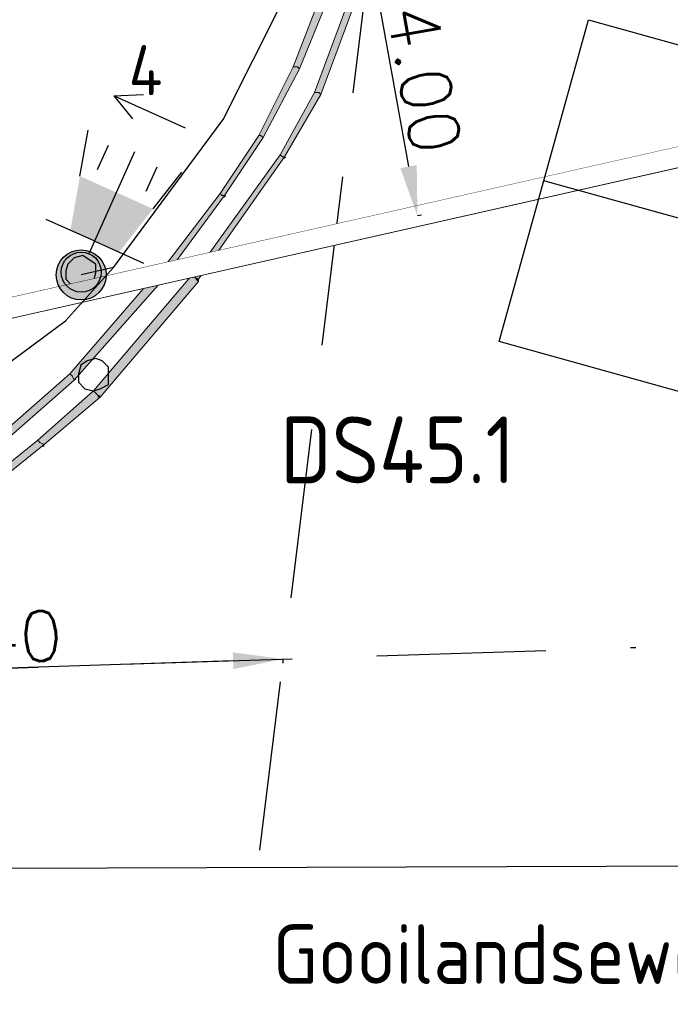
# Model space of a CAD drawing. Header units: millimetres. Extents: x -27 to 2301, y -256 to 766.
# Tile 35 of 97: x 224 to 234, y 82 to 97. Entities that reach past the tile are written whole.
import ezdxf

# ---------------------------------------------------------------- set-up
doc = ezdxf.new("R2010")
doc.units = ezdxf.units.MM
doc.set_wipeout_variables(frame=1)
doc.linetypes.add('DASHED', pattern=[19.05, 12.7, -6.35])
for name, color, linetype in [('SIV-ONDERGROND-ALG', 251, 'Continuous'), ('SIV-VRI-DETECTIE', 4, 'Continuous'), ('SIV-VRI-KABEL', 3, 'Continuous'), ('SIV-VRI-MAATVOERING', 7, 'Continuous'), ('SIV-VRI-MANTELBUIS', 1, 'Continuous'), ('SIV-VRI-WEGMEUBILAIR', 7, 'Continuous'), ('WEG-XX-TEKST25', 2, 'Continuous')]:
    doc.layers.add(name, color=color, linetype=linetype)
doc.styles.add('ISO', font='ISO.shx')
doc.styles.get("Standard").update_dxf_attribs({"font": 'txt.shx'})
doc.dimstyles.get("Standard").update_dxf_attribs({"dimtxt": 0.18, "dimasz": 0.18, "dimexe": 0.18, "dimexo": 0.0625, "dimgap": 0.09, "dimtad": 0, "dimtih": 1, "dimtoh": 1, "dimzin": 0, "dimdsep": 46, "dimtxsty": 'Standard', "dimcen": 0.09, "dimadec": 0, "dimazin": 0, "dimtfac": 1, "dimtofl": 0, "dimtmove": 0, "dimatfit": 3, "dimfxl": 1, "dimtolj": 1, "dimtzin": 0, "dimarcsym": 0})

# ---------------------------------------------------------------- blocks, each defined once
blk = doc.blocks.new('VETAG')
at = {"layer": 'SIV-VRI-DETECTIE'}
for p, q in [((0, -1.5), (0, 1.5)), ((0, 1.5), (5, 1.5)), ((2.5, -1.5), (2.5, 1.5)), ((5, 1.5), (5, -1.5)), ((5, -1.5), (0, -1.5))]:
    blk.add_line(p, q, dxfattribs=at)
blk = doc.blocks.new('MAST')
at = {"layer": 'SIV-VRI-WEGMEUBILAIR'}
blk.add_circle((0, 0), 0.3, dxfattribs=at)
blk = doc.blocks.new('30LNTSRA')
at = {"layer": 'SIV-VRI-WEGMEUBILAIR'}
for p, q in [((0.2, 0), (0.2, 0.8)), ((1, 0.6), (1.679, 0.769)), ((2.305, 0.628), (2.105, 0.23)), ((2.305, 0.628), (2.505, 0.23)), ((2.305, -0.552), (2.305, 0.607)), ((1.2, 0.4), (1.6, 0.4)), ((0, 0), (1.675, 0)), ((0.2, 0), (0.2, -0.8)), ((1.2, -0.4), (1.6, -0.4)), ((1, -0.6), (1.679, -0.769))]:
    blk.add_line(p, q, dxfattribs=at)
blk.add_solid([(0.2, 0.4), (0.2, -0.4), (1, 0.6), (1, -0.6)], dxfattribs=at)
blk = doc.blocks.new('*D41')
at = {"layer": 'Defpoints', "color": 0}
for p in [(228.049, 87.544), (212.657, 87.038), (212.657, 87.038)]:
    blk.add_point(p, dxfattribs=at)
at = {"layer": 'SIV-VRI-MAATVOERING', "color": 0, "lineweight": -2}
for p, q in [((227.3, 87.519), (213.407, 87.063)), ((228.051, 87.482), (228.049, 87.544)), ((212.659, 86.975), (212.657, 87.038))]:
    blk.add_line(p, q, dxfattribs=at)
at = {"layer": 'SIV-VRI-MAATVOERING', "color": 0}
for points in [[(227.295, 87.644), (227.304, 87.395), (228.049, 87.544)], [(213.403, 87.187), (213.411, 86.938), (212.657, 87.038)]]:
    blk.add_solid(points, dxfattribs=at)
at = {"layer": 'SIV-VRI-MAATVOERING', "color": 0, "insert": (223.294, 87.853), "char_height": 0.75, "attachment_point": 5, "rotation": 1.8841}
blk.add_mtext('\\A1;15.40', dxfattribs=at)
blk = doc.blocks.new('*D43')
at = {"layer": 'Defpoints', "color": 0}
for p in [(229.353, 98.121), (230.063, 94.183), (230.063, 94.183)]:
    blk.add_point(p, dxfattribs=at)
at = {"layer": 'SIV-VRI-MAATVOERING', "color": 0, "lineweight": -2}
for p, q in [((229.415, 98.132), (229.353, 98.121)), ((229.486, 97.383), (229.93, 94.921)), ((230.124, 94.194), (230.063, 94.183))]:
    blk.add_line(p, q, dxfattribs=at)
at = {"layer": 'SIV-VRI-MAATVOERING', "color": 0}
for points in [[(229.609, 97.405), (229.363, 97.361), (229.353, 98.121)], [(230.053, 94.943), (229.807, 94.899), (230.063, 94.183)]]:
    blk.add_solid(points, dxfattribs=at)
at = {"layer": 'SIV-VRI-MAATVOERING', "color": 0, "insert": (230.166, 96.234), "char_height": 0.75, "attachment_point": 5, "rotation": 280.2128}
blk.add_mtext('\\A1;4.00', dxfattribs=at)

msp = doc.modelspace()

# ---------------------------------------------------------------- hatches: boundary and pattern name
at = {"layer": 'SIV-ONDERGROND-ALG'}
h = msp.add_hatch(color=256, dxfattribs=at)
h.dxf.hatch_style = 2
h.paths.add_polyline_path([(229.099, 97.383), (229.035, 97.415), (228.52, 96.032), (228.584, 96.032), (228.617, 96), (229.131, 97.383)])
h = msp.add_hatch(color=256, dxfattribs=at)
h.dxf.hatch_style = 2
h.paths.add_polyline_path([(228.263, 96.418), (228.295, 96.386), (228.649, 97.254), (228.584, 97.287), (228.552, 97.319), (228.198, 96.418)])
h = msp.add_hatch(color=256, dxfattribs=at)
h.dxf.hatch_style = 2
h.paths.add_polyline_path([(227.716, 95.389), (227.748, 95.357), (228.295, 96.386), (228.263, 96.418), (228.198, 96.418), (227.684, 95.389)])
h = msp.add_hatch(color=256, dxfattribs=at)
h.dxf.hatch_style = 2
h.paths.add_polyline_path([(228.584, 96.032), (228.52, 96.032), (228.005, 95.099), (228.038, 95.067), (228.07, 95.067), (228.617, 96)])
h = msp.add_hatch(color=256, dxfattribs=at)
h.dxf.hatch_style = 2
h.paths.add_polyline_path([(227.137, 94.488), (227.169, 94.488), (227.748, 95.357), (227.716, 95.389), (227.684, 95.389), (227.105, 94.52)])
h = msp.add_hatch(color=256, dxfattribs=at)
h.dxf.hatch_style = 2
h.paths.add_polyline_path([(228.038, 95.067), (228.005, 95.099), (226.687, 93.266), (226.719, 93.266), (226.783, 93.234), (228.07, 95.067)])
h = msp.add_hatch(color=256, dxfattribs=at)
h.dxf.hatch_style = 2
h.paths.add_polyline_path([(228.07, 95.067), (228.102, 95.067), (228.07, 95.035)])
h = msp.add_hatch(color=256, dxfattribs=at)
h.dxf.hatch_style = 2
h.paths.add_polyline_path([(226.333, 93.395), (226.365, 93.395), (227.169, 94.488), (227.137, 94.488), (227.105, 94.52), (226.269, 93.427)])
h = msp.add_hatch(color=256, dxfattribs=at)
h.dxf.hatch_style = 2
h.paths.add_polyline_path([(227.169, 94.488), (227.201, 94.488), (227.169, 94.456)])
h = msp.add_hatch(color=256, dxfattribs=at)
h.dxf.hatch_style = 2
h.paths.add_polyline_path([(224.885, 91.786), (224.918, 91.722), (226.365, 93.362), (226.333, 93.395), (226.269, 93.459), (224.853, 91.818)])
h = msp.add_hatch(color=256, dxfattribs=at)
h.dxf.hatch_style = 2
h.paths.add_polyline_path([(226.365, 93.362), (226.365, 93.395), (226.333, 93.395)])
h = msp.add_hatch(color=256, dxfattribs=at)
h.dxf.hatch_style = 2
h.paths.add_polyline_path([(226.719, 93.266), (226.687, 93.298), (225.207, 91.561), (225.239, 91.529), (225.304, 91.465), (226.783, 93.202)])
h = msp.add_hatch(color=256, dxfattribs=at)
h.dxf.hatch_style = 2
h.paths.add_polyline_path([(226.783, 93.234), (226.783, 93.202), (226.719, 93.266)])
h = msp.add_hatch(color=256, dxfattribs=at)
h.dxf.hatch_style = 2
h.paths.add_polyline_path([(223.599, 90.628), (223.631, 90.596), (224.918, 91.722), (224.885, 91.786), (224.853, 91.818), (223.567, 90.693)])
h = msp.add_hatch(color=256, dxfattribs=at)
h.dxf.hatch_style = 2
h.paths.add_polyline_path([(224.918, 91.722), (224.918, 91.754), (224.95, 91.722)])
h = msp.add_hatch(color=256, dxfattribs=at)
h.dxf.hatch_style = 2
h.paths.add_polyline_path([(225.239, 91.529), (225.207, 91.561), (224.371, 90.821), (224.403, 90.789), (224.467, 90.757), (225.304, 91.465)])
h = msp.add_hatch(color=256, dxfattribs=at)
h.dxf.hatch_style = 2
h.paths.add_polyline_path([(225.271, 91.465), (225.271, 91.497), (225.304, 91.497), (225.304, 91.465)])
h = msp.add_hatch(color=256, dxfattribs=at)
h.dxf.hatch_style = 2
h.paths.add_polyline_path([(224.403, 90.789), (224.371, 90.821), (223.245, 89.921), (223.309, 89.889), (223.342, 89.856), (224.467, 90.757)])
h = msp.add_hatch(color=256, dxfattribs=at)
h.dxf.hatch_style = 2
h.paths.add_polyline_path([(224.435, 90.757), (224.467, 90.757), (224.467, 90.725), (224.435, 90.725)])

# ---------------------------------------------------------------- linework, layer by layer
at = {"layer": 'SIV-ONDERGROND-ALG', "lineweight": 5}
for points in [[(229.099, 97.383), (229.035, 97.415), (228.52, 96.032), (228.584, 96.032), (228.617, 96), (229.131, 97.383), (229.099, 97.383)], [(228.263, 96.418), (228.295, 96.386), (228.649, 97.254), (228.584, 97.287), (228.552, 97.319), (228.198, 96.418), (228.263, 96.418)], [(227.716, 95.389), (227.748, 95.357), (228.295, 96.386), (228.263, 96.418), (228.198, 96.418), (227.684, 95.389), (227.716, 95.389)], [(228.584, 96.032), (228.52, 96.032), (228.005, 95.099), (228.038, 95.067), (228.07, 95.067), (228.617, 96), (228.584, 96.032)], [(227.137, 94.488), (227.169, 94.488), (227.748, 95.357), (227.716, 95.389), (227.684, 95.389), (227.105, 94.52), (227.137, 94.488)], [(228.038, 95.067), (228.005, 95.099), (226.687, 93.266), (226.719, 93.266), (226.783, 93.234), (228.07, 95.067), (228.038, 95.067)], [(226.333, 93.395), (226.365, 93.395), (227.169, 94.488), (227.137, 94.488), (227.105, 94.52), (226.269, 93.427), (226.333, 93.395)], [(224.885, 91.786), (224.918, 91.722), (226.365, 93.362), (226.333, 93.395), (226.269, 93.459), (224.853, 91.818), (224.885, 91.786)], [(226.365, 93.362), (226.365, 93.395)], [(226.719, 93.266), (226.687, 93.298), (225.207, 91.561), (225.239, 91.529), (225.304, 91.465), (226.783, 93.202), (226.719, 93.266)], [(226.783, 93.234), (226.783, 93.202)], [(223.599, 90.628), (223.631, 90.596), (224.918, 91.722), (224.885, 91.786), (224.853, 91.818), (223.567, 90.693), (223.599, 90.628)], [(225.239, 91.529), (225.207, 91.561), (224.371, 90.821), (224.403, 90.789), (224.467, 90.757), (225.304, 91.465), (225.239, 91.529)], [(224.403, 90.789), (224.371, 90.821), (223.245, 89.921), (223.309, 89.889), (223.342, 89.856), (224.467, 90.757), (224.403, 90.789)]]:
    msp.add_lwpolyline(points, dxfattribs=at)
at = {"layer": 'SIV-ONDERGROND-ALG', "lineweight": 25}
for points in [[(225.239, 93.33), (225.239, 93.459), (225.143, 93.523), (225.046, 93.588), (224.918, 93.555), (224.821, 93.459), (224.789, 93.362), (224.789, 93.234), (224.885, 93.137), (225.014, 93.105), (225.111, 93.137), (225.207, 93.202), (225.239, 93.33)], [(225.239, 93.33), (225.239, 93.459), (225.143, 93.523), (225.046, 93.588), (224.918, 93.555), (224.821, 93.459), (224.789, 93.362), (224.789, 93.234), (224.885, 93.137), (225.014, 93.105), (225.111, 93.137), (225.207, 93.202), (225.239, 93.33)], [(225.432, 91.786), (225.432, 91.915), (225.336, 92.011), (225.239, 92.044), (225.111, 92.011), (225.014, 91.947), (224.982, 91.818), (224.982, 91.69), (225.078, 91.593), (225.207, 91.561), (225.304, 91.593), (225.432, 91.658), (225.432, 91.786)], [(216.426, 84.388), (255.346, 84.517)]]:
    msp.add_lwpolyline(points, dxfattribs=at)
at = {"layer": 'SIV-VRI-KABEL'}
for points in [[(225.504, 93.411), (227.15, 95.625), (228.048, 97.42), (228.376, 98.867), (228.739, 100.939), (228.875, 103.467), (229.616, 108.428), (230.359, 114.271), (231.133, 120.043), (231.524, 122.521), (232.783, 128.687), (233.829, 133.81), (234.718, 133.599)], [(254.8, 99.766), (254.694, 99.742), (212.581, 90.235), (212.251, 90.226)]]:
    msp.add_lwpolyline(points, dxfattribs=at)
at = {"layer": 'SIV-VRI-MAATVOERING', "linetype": 'DASHED', "ltscale": 0.2}
for p, q in [((231.737, 117.454), (227.663, 84.41)), ((195.181, 86.463), (233.336, 87.718))]:
    msp.add_line(p, q, dxfattribs=at)
at = {"layer": 'SIV-VRI-MANTELBUIS'}
for p, q in [((212.548, 90.382), (254.661, 99.889)), ((212.614, 90.089), (254.727, 99.596))]:
    msp.add_line(p, q, dxfattribs=at)

# ---------------------------------------------------------------- block references
at = {"layer": 'SIV-VRI-WEGMEUBILAIR', "rotation": 65.92450174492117}
msp.add_blockref('30LNTSRA', (225.143, 93.62), dxfattribs=at)

# ---------------------------------------------------------------- texts
at = {"layer": 'SIV-ONDERGROND-ALG', "style": 'ISO'}
msp.add_text('Gooilandseweg', height=0.89347, dxfattribs=at).set_placement((227.893, 82.677))
at = {"layer": 'SIV-VRI-DETECTIE', "linetype": 'Continuous', "style": 'ISO'}
msp.add_text('DS45.1', height=1, rotation=360, dxfattribs=at).set_placement((228.005, 90.178))
at = {"layer": 'WEG-XX-TEKST25', "color": 2, "linetype": 'Continuous', "style": 'ISO'}
msp.add_text('4', height=0.75, rotation=360, dxfattribs=at).set_placement((225.733, 95.99))

# ---------------------------------------------------------------- dimensions: what is measured, and where the dimension line sits
at = {"layer": 'SIV-VRI-MAATVOERING'}
dim = msp.add_linear_dim(base=(212.657, 87.038), p1=(228.049, 87.544), p2=(212.657, 87.038), angle=181.8841, dimstyle='Standard', override={"dimtxt": 0.75, "dimasz": 0.75, "dimexe": 0, "dimtad": 1, "dimtih": 0, "dimtoh": 0, "dimcen": 1}, dxfattribs=at)
dim.commit()
dim.dimension.update_dxf_attribs({"geometry": '*D41', "text_midpoint": (223.309, 87.388), "dimtype": 161})

# ---------------------------------------------------------------- next in the draw order: wipeouts: each hides what was drawn before it
msp.add_wipeout([(212.548, 90.382), (212.614, 90.089), (254.727, 99.596), (254.661, 99.888)]).dxf.layer = 'SIV-VRI-MANTELBUIS'

# ---------------------------------------------------------------- next in the draw order: hatches: boundary and pattern name
h = msp.add_hatch(color=256, dxfattribs=at)
edge = h.paths.add_edge_path()
edge.add_arc((225.022, 93.298), 0.375, 0, 360)

# ---------------------------------------------------------------- next in the draw order: linework, layer by layer
at = {"layer": 'SIV-VRI-KABEL'}
for points in [[(213.034, 89.358), (213.229, 89.358), (217.616, 89.358), (219.142, 89.358), (221.237, 90.313), (223.346, 91.549), (224.784, 92.61), (225.504, 93.411)], [(225.504, 93.411), (225.022, 93.298)]]:
    msp.add_lwpolyline(points, dxfattribs=at)
at = {"layer": 'SIV-VRI-MAATVOERING'}
msp.add_circle((225.022, 93.298), 0.375, dxfattribs=at)

# ---------------------------------------------------------------- next in the draw order: block references
at = {"layer": 'SIV-VRI-DETECTIE', "rotation": 74.47588900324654}
msp.add_blockref('VETAG', (232.734, 91.899), dxfattribs=at)
at = {"layer": 'SIV-VRI-WEGMEUBILAIR'}
msp.add_blockref('MAST', (225.022, 93.34), dxfattribs=at)

# ---------------------------------------------------------------- next in the draw order: dimensions: what is measured, and where the dimension line sits
at = {"layer": 'SIV-VRI-MAATVOERING'}
dim = msp.add_linear_dim(base=(230.063, 94.183), p1=(229.353, 98.121), p2=(230.063, 94.183), angle=280.2128, dimstyle='Standard', override={"dimtxt": 0.75, "dimasz": 0.75, "dimexe": 0, "dimtad": 1, "dimtih": 0, "dimtoh": 0, "dimcen": 1}, dxfattribs=at)
dim.commit()
dim.dimension.update_dxf_attribs({"geometry": '*D43', "text_midpoint": (229.708, 96.152), "dimtype": 161})

doc.saveas('drawing.dxf')
